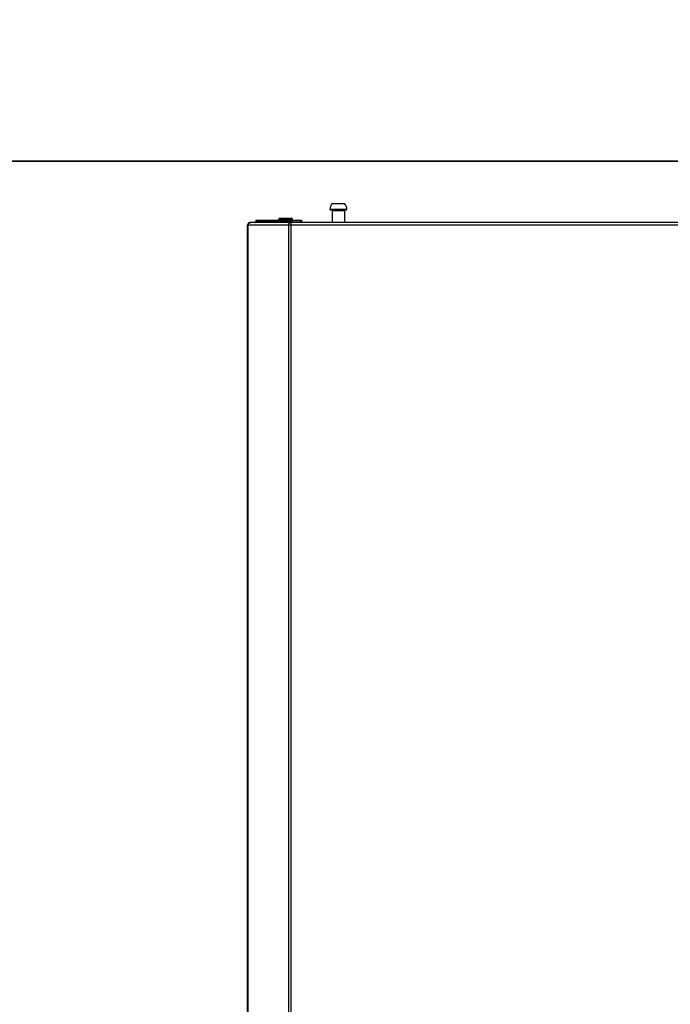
# Model space of a CAD drawing. Header units: centimetres. Extents: x 1912 to 37354, y 4932 to 6633.
# Tile 91 of 236: x 14003 to 14034, y 5695 to 5741. Entities that reach past the tile are written whole.
import ezdxf
from ezdxf import colors
from ezdxf.entities.mleader import LeaderData, LeaderLine
from ezdxf.math import Vec2, Vec3

# ---------------------------------------------------------------- set-up
doc = ezdxf.new("R2010")
doc.units = ezdxf.units.CM
doc.layers.add('$_urządzenia', color=250, linetype='Continuous')
doc.layers.add('IS_Opis', color=250, linetype='Continuous', lineweight=9)
doc.styles.add('styl1', font='ARIALN.TTF')

# ---------------------------------------------------------------- blocks, each defined once
blk = doc.blocks.new('A$C92957c0b')
at = {"layer": '$_urządzenia'}
for p, q in [((-261, -22.8), (-253, -22.8)), ((-253.4, -23.1), (-260.6, -23.1)), ((-259.95, -20.1), (-254.05, -20.1)), ((-285.24, -27.5), (-278.74, -27.5)), ((-285.24, -28), (-285.24, -27.5)), ((-284.74, -27), (-279.24, -27)), ((-278.74, -28), (-278.74, -27.5)), ((-259.95, -23.4), (-254.05, -23.4)), ((-259.95, -23.4), (-259.95, -29)), ((-254.05, -23.4), (-254.05, -29)), ((0, -30.4), (-300, -30.4)), ((-300, -1125.6), (-300, -30.4)), ((-299.63, -1125.6), (-299.63, -30.4)), ((0, -29), (-298.6, -29)), ((-296.16, -28.79), (-295.89, -28.41)), ((-296.16, -28.79), (-279.75, -28.79)), ((-296, -28), (-274.49, -28)), ((-296, -28), (-296, -28.56)), ((-295.98, -28), (-295.98, -28.54)), ((-295.89, -28.41), (-279.48, -28.41)), ((-295.34, -28), (-295.34, -28.02)), ((-295.24, -28), (-295.19, -28)), ((-280.56, -30.4), (-280.56, -1125.6)), ((-279.75, -28.79), (-279.48, -28.41)), ((-279.61, -29), (-279.75, -28.79)), ((-279.13, -28.91), (-279.48, -28.41)), ((-279.34, -1127), (-279.34, -29)), ((-279.2, -29), (-279.13, -28.91)), ((-279.15, -28.1), (-278.96, -28.75)), ((-278.99, -28), (-278.99, -28.59)), ((-278.99, -28.6), (-278.99, -28.59)), ((-278.98, -28.7), (-274.49, -28.7)), ((-278.96, -28.75), (-278.96, -28.75)), ((-274.75, -28), (-274.75, -28.7)), ((-274.49, -28), (-274.49, -28.7))]:
    blk.add_line(p, q, dxfattribs=at)
for points in [[(-299.63, -30.4), (-299.63, -30.34), (-299.62, -30.29), (-299.62, -30.23), (-299.61, -30.18), (-299.6, -30.12), (-299.59, -30.06), (-299.58, -30.01), (-299.57, -29.96), (-299.55, -29.9), (-299.53, -29.85), (-299.51, -29.8), (-299.49, -29.75), (-299.47, -29.7), (-299.45, -29.65), (-299.42, -29.6), (-299.39, -29.56), (-299.36, -29.51), (-299.33, -29.47), (-299.3, -29.43), (-299.27, -29.39), (-299.23, -29.35), (-299.2, -29.32), (-299.16, -29.28), (-299.12, -29.25), (-299.09, -29.22), (-299.05, -29.19), (-299, -29.16), (-298.96, -29.14), (-298.92, -29.11), (-298.88, -29.09), (-298.83, -29.07), (-298.79, -29.06), (-298.74, -29.04), (-298.7, -29.03), (-298.65, -29.02), (-298.6, -29.01), (-298.56, -29), (-298.51, -29), (-298.46, -29)], [(-296.51, -29), (-296.49, -29), (-296.47, -29), (-296.45, -28.99), (-296.43, -28.99), (-296.41, -28.98), (-296.38, -28.98), (-296.36, -28.97), (-296.34, -28.96), (-296.32, -28.95), (-296.3, -28.93), (-296.28, -28.92), (-296.27, -28.91), (-296.25, -28.89), (-296.23, -28.87), (-296.21, -28.86), (-296.19, -28.84), (-296.18, -28.82), (-296.16, -28.79)], [(-295.89, -28.41), (-295.85, -28.36), (-295.81, -28.31), (-295.77, -28.27), (-295.73, -28.23), (-295.69, -28.19), (-295.64, -28.15), (-295.59, -28.12), (-295.55, -28.09), (-295.5, -28.07), (-295.45, -28.05), (-295.4, -28.03), (-295.35, -28.02), (-295.29, -28.01), (-295.24, -28)], [(-280.56, -30.4), (-280.56, -30.34), (-280.56, -30.29), (-280.56, -30.23), (-280.55, -30.18), (-280.55, -30.12), (-280.54, -30.06), (-280.53, -30.01), (-280.52, -29.96), (-280.51, -29.9), (-280.5, -29.85), (-280.49, -29.8), (-280.47, -29.75), (-280.46, -29.7)], [(-280.46, -29.7), (-280.44, -29.65), (-280.42, -29.6), (-280.41, -29.56), (-280.39, -29.51), (-280.37, -29.47), (-280.34, -29.43), (-280.32, -29.39), (-280.3, -29.35), (-280.28, -29.32), (-280.25, -29.28), (-280.23, -29.25), (-280.2, -29.22), (-280.17, -29.19), (-280.14, -29.16), (-280.12, -29.14), (-280.09, -29.11), (-280.06, -29.09), (-280.03, -29.07), (-280, -29.06), (-279.97, -29.04), (-279.94, -29.03), (-279.91, -29.02), (-279.88, -29.01), (-279.84, -29), (-279.81, -29), (-279.78, -29)], [(-280.1, -29), (-280.08, -29), (-280.06, -29), (-280.04, -28.99), (-280.02, -28.99), (-280, -28.98), (-279.98, -28.98), (-279.96, -28.97), (-279.94, -28.96), (-279.92, -28.95), (-279.9, -28.93), (-279.88, -28.92), (-279.86, -28.91), (-279.84, -28.89), (-279.82, -28.87), (-279.8, -28.86), (-279.79, -28.84), (-279.77, -28.82), (-279.75, -28.79)], [(-279.48, -28.41), (-279.45, -28.37), (-279.42, -28.32), (-279.38, -28.28), (-279.34, -28.25), (-279.31, -28.21), (-279.27, -28.18), (-279.23, -28.15), (-279.19, -28.12), (-279.15, -28.1)], [(-279.15, -28.1), (-279.13, -28.08), (-279.11, -28.06), (-279.1, -28.04), (-279.08, -28.03), (-279.06, -28.02), (-279.04, -28.01), (-279.03, -28), (-279.01, -28), (-278.99, -28)], [(-279.13, -28.91), (-279.12, -28.88), (-279.1, -28.86), (-279.08, -28.84), (-279.06, -28.82), (-279.04, -28.81), (-279.03, -28.79), (-279.01, -28.77), (-278.98, -28.76), (-278.96, -28.75)], [(-278.98, -28.66), (-278.99, -28.65), (-278.99, -28.64), (-278.99, -28.63), (-278.99, -28.62), (-278.99, -28.61), (-278.99, -28.6), (-278.99, -28.6), (-278.99, -28.6)]]:
    blk.add_lwpolyline(points, dxfattribs=at)
for centre, radius, start, end in [((-257, -22.8), 4, 137.5189, 180), ((-260.47, -22.51), 0.6, 208.677, 257.8382), ((-260.25, -23.4), 0.3, 0, 90), ((-257, -22.8), 4, 0, 42.4811), ((-253.75, -23.4), 0.3, 90, 180), ((-253.53, -22.51), 0.6, 282.1618, 331.323), ((-284.74, -27.5), 0.5, 90, 180), ((-279.24, -27.5), 0.5, 0, 90), ((-298.6, -30.4), 1.4, 90, 180), ((-257, -33.93), 5.75, 120.8779, 121), ((-257, -33.93), 5.75, 59, 59.1221)]:
    blk.add_arc(centre, radius, start, end, dxfattribs=at)

msp = doc.modelspace()

# ---------------------------------------------------------------- block references
at = {"layer": '$_urządzenia', "xscale": 0.1, "yscale": 0.1, "zscale": 0.1}
msp.add_blockref('A$C92957c0b', (14043.856, 5734.494), dxfattribs=at)

# ---------------------------------------------------------------- leaders
at = {"layer": 'IS_Opis'}
ml = msp.add_multileader_mtext('Standard', dxfattribs=at)
ml.set_content('Projektowany kocioł gazowy 1-funkcyjny 100kW z zamkniętą komorą spalania. Kotły zamontować na prefabrykowanym stelażu', color=256, style='styl1')
ml.set_leader_properties()
ml.build(insert=Vec2(0, 0))
ml.multileader.update_dxf_attribs({"dogleg_length": 5, "arrow_head_size": 7.5})
ctx = ml.context
ctx.base_point, ctx.char_height, ctx.arrow_head_size, ctx.landing_gap_size, ctx.plane_origin = Vec3(13594.447, 5786.957), 12, 7.5, 5, Vec3(14031.09, 5884.081)
ctx.text_align_type = 2
notes = []
notes.append((ctx, [(1, (1, 1, 0), (13884.638, 5786.957), (-1, 0), 18.917, [(2, [(13884.638, 5734.494), (14044.638, 5734.494), (13964.638, 5734.494)], 0, [])])]))
ctx.mtext.insert, ctx.mtext.width, ctx.mtext.defined_height, ctx.mtext.alignment, ctx.mtext.flow_direction = Vec3(13860.721, 5794.721), 272.7828, 76.915, 3, 5
for ctx, leaders in notes:
    for number, flags, end, landing, length, lines in leaders:
        leader = LeaderData()
        leader.index, (leader.has_last_leader_line, leader.has_dogleg_vector, leader.attachment_direction) = number, flags
        leader.last_leader_point, leader.dogleg_vector, leader.dogleg_length = Vec3(end), Vec3(landing), length
        for number, points, colour, breaks in lines:
            line = LeaderLine()
            line.index, line.vertices, line.color, line.breaks = number, Vec3.list(points), colors.encode_raw_color(colour), breaks
            leader.lines.append(line)
        ctx.leaders.append(leader)

doc.saveas('drawing.dxf')
